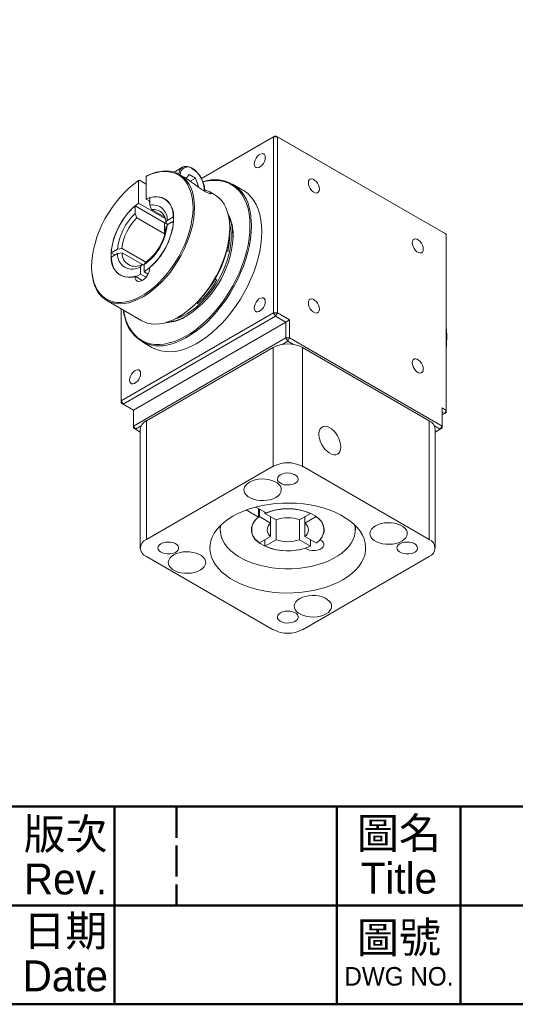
# Model space of a CAD drawing. Header units: millimetres. Extents: x 2723 to 3130, y 721 to 1006.
# Tile 5 of 7: x 3010 to 3068, y 721 to 835. Entities that reach past the tile are written whole.
import ezdxf

# ---------------------------------------------------------------- set-up
doc = ezdxf.new("R2010")
doc.units = ezdxf.units.MM
doc.linetypes.add('DASHED', pattern=[0.2068, 0.1655, -0.0413])
doc.layers.add('圖框', color=7, linetype='Continuous', lineweight=50)
doc.layers.add('產品', color=7, linetype='Continuous')
doc.styles.add('預設-ISO', font='arial.ttf')

# ---------------------------------------------------------------- blocks, each defined once
blk = doc.blocks.new('標題欄框 下標註')
at = {"layer": '圖框'}
for p, q in [((211.283, 89.91), (211.283, 81.91)), ((229.283, 89.91), (229.283, 73.91)), ((239.283, 89.91), (239.283, 73.91)), ((162.283, 81.91), (287.283, 81.91)), ((211.283, 81.91), (211.283, 73.91))]:
    blk.add_line(p, q, dxfattribs=at)
at = {"layer": '圖框', "linetype": 'DASHED', "ltscale": 15.230104}
blk.add_line((216.283, 89.91), (216.283, 81.91), dxfattribs=at)
at = {"layer": '圖框'}
for points in [[(2.283, 89.91), (287.283, 89.91), (287.283, 273.91), (2.283, 273.91)], [(287.283, 89.91), (2.283, 89.91), (2.283, 73.91), (287.283, 73.91)]]:
    blk.add_lwpolyline(points, close=True, dxfattribs=at)
at = {"layer": '圖框', "color": 7, "attachment_point": 5, "line_spacing_factor": 0.875, "style": '預設-ISO'}
for s, insert, char_height, width in [('\\f新細明體|b0|i0;\\H2.5000;版次\\PRev.', (207.31, 85.856), 2.5, 7.99882), ('\\f新細明體|b0|i0;\\H2.5000;圖名\\PTitle', (234.302, 85.921), 2.5, 10.09163), ('\\f新細明體|b0|i0;\\H2.5000;日期\\PDate', (207.297, 78.017), 2.5, 7.96821), ('\\f新細明體|b0|i0;\\H2.5000;圖號\\P\\f新細明體|b0|i0;\\H1.5000;DWG NO.', (234.297, 77.986), 3.5, 9.97321)]:
    blk.add_mtext(s, dxfattribs=dict(at, insert=insert, char_height=char_height, width=width))
blk = doc.blocks.new('A$C2CAC740A')
at = {"color": 0, "linetype": 'Continuous', "lineweight": 15}
for p, q in [((12.68, 52.5), (21.23, 57.43)), ((21.02, 57.31), (12.68, 52.5)), ((21.02, 57.31), (21.23, 57.43)), ((21.02, 36.98), (21.02, 57.31)), ((21.45, 57.31), (21.02, 57.31)), ((21.45, 57.31), (21.23, 57.43)), ((21.23, 57.43), (40.75, 46.17)), ((40.96, 46.05), (21.45, 57.31)), ((21.45, 57.31), (21.45, 36.98)), ((10.49, 53.78), (9.53, 53.23)), ((6.28, 52.73), (6.36, 52.78)), ((6.28, 50.12), (6.28, 52.73)), ((10.7, 52.64), (10.14, 52.96)), ((11.26, 52.96), (10.93, 52.49)), ((11.99, 52.53), (11.26, 52.96)), ((11.39, 52.18), (11.99, 52.53)), ((12.36, 51.58), (11.99, 52.53)), ((5.52, 52.29), (5.43, 52.24)), ((5.43, 52.24), (5.43, 49.63)), ((5.52, 52.29), (6.28, 51.84)), ((12.27, 51.53), (12.36, 51.58)), ((12.31, 51.51), (12.36, 51.58)), ((17.47, 51.16), (16.28, 51.84)), ((6.28, 50.12), (6.73, 49.86)), ((6.73, 49.41), (6.73, 50.28)), ((14.21, 50.61), (13.65, 50.94)), ((8.43, 47.36), (5.03, 49.32)), ((5.03, 49.32), (5.03, 48.45)), ((5.43, 49.63), (8.49, 47.86)), ((6.73, 49.6), (6.63, 49.91)), ((6.73, 49.68), (6.67, 49.89)), ((6.92, 48.89), (6.73, 49.41)), ((8.44, 48.02), (6.92, 48.89)), ((5.03, 48.45), (5.22, 47.93)), ((8.43, 46.09), (5.22, 47.93)), ((9.45, 48.06), (8.72, 47.64)), ((8.43, 46.09), (8.43, 47.36)), ((8.72, 47.64), (8.58, 47.34)), ((8.82, 47.2), (8.58, 47.34)), ((8.58, 46.85), (8.72, 47.15)), ((8.72, 47.15), (9.45, 47.57)), ((15.95, 46.67), (15.95, 46.77)), ((16.3, 45.86), (16.29, 45.64)), ((16.33, 45.91), (16.33, 45.68)), ((40.96, 46.05), (40.75, 46.17)), ((40.96, 25.71), (40.96, 46.05)), ((3.51, 44.41), (2.99, 44.33)), ((6.26, 42.82), (3.51, 44.41)), ((2.99, 44.33), (2.25, 43.9)), ((2.68, 43.66), (2.25, 43.9)), ((2.25, 43.41), (2.99, 43.84)), ((2.99, 43.84), (3.51, 43.92)), ((6.07, 42.44), (3.51, 43.92)), ((15.57, 44.04), (15.74, 44.08)), ((0, 42.36), (0, 42.26)), ((5.83, 42.58), (5.64, 42.3)), ((5.64, 42.3), (5.64, 41.46)), ((6.07, 42.44), (5.83, 42.58)), ((6.07, 42.55), (6.26, 42.82)), ((6.07, 41.7), (6.07, 42.55)), ((5.85, 40.71), (5.01, 41.2)), ((6.28, 41.09), (5.64, 41.46)), ((6.51, 41.45), (6.07, 41.7)), ((14.46, 40.77), (14.24, 40.9)), ((1.74, 38.41), (5.81, 36.06)), ((12.18, 38.18), (12.23, 38)), ((12.21, 38.21), (12.26, 38.03)), ((3.42, 37.45), (3.42, 26.82)), ((3.42, 26.82), (21.02, 36.98)), ((21.23, 36.61), (3.63, 26.45)), ((10.01, 36.48), (10.1, 36.53)), ((21.23, 36.61), (21.02, 36.98)), ((21.45, 36.98), (21.02, 36.98)), ((21.23, 36.61), (21.45, 36.98)), ((22.44, 35.91), (21.23, 36.61)), ((21.45, 36.98), (22.87, 36.16)), ((22.44, 35.91), (4.84, 25.75)), ((22.87, 36.16), (22.44, 35.91)), ((22.44, 34.08), (22.44, 35.91)), ((22.87, 36.16), (22.87, 34.08)), ((4.84, 23.91), (22.44, 34.08)), ((5.78, 33.66), (6.97, 32.97)), ((6.32, 24.53), (20.96, 32.98)), ((20.96, 19.26), (20.96, 32.98)), ((22.66, 33.71), (21.99, 33.33)), ((22.66, 33.71), (22.44, 34.08)), ((22.87, 34.08), (22.44, 34.08)), ((22.66, 33.71), (22.87, 34.08)), ((23.32, 33.33), (22.66, 33.71)), ((22.87, 34.08), (40.47, 23.91)), ((24.35, 32.98), (24.35, 19.26)), ((24.35, 32.98), (38.99, 24.53)), ((3.63, 26.45), (3.42, 26.82)), ((3.42, 26.82), (3.42, 26.57)), ((3.63, 26.45), (3.42, 26.57)), ((3.63, 26.45), (4.84, 25.75)), ((4.84, 25.75), (4.84, 23.91)), ((40.47, 26), (40.96, 25.71)), ((40.47, 23.91), (40.47, 26)), ((40.75, 25.35), (40.47, 25.51)), ((40.47, 25.19), (40.75, 25.35)), ((40.75, 25.35), (40.96, 25.71)), ((40.96, 25.47), (40.75, 25.35)), ((40.96, 25.47), (40.96, 25.71)), ((5.05, 23.55), (4.84, 23.91)), ((4.84, 23.67), (4.84, 23.91)), ((5.71, 23.93), (5.05, 23.55)), ((6.32, 24.53), (6.32, 10.81)), ((38.99, 10.81), (38.99, 24.53)), ((40.26, 23.55), (39.6, 23.93)), ((40.26, 23.55), (40.47, 23.91)), ((40.47, 23.67), (40.47, 23.91)), ((4.84, 23.67), (5.05, 23.55)), ((5.05, 23.55), (5.62, 23.22)), ((5.62, 23.55), (5.62, 9.83)), ((39.69, 9.83), (39.69, 23.55)), ((39.69, 23.22), (40.26, 23.55)), ((40.47, 23.67), (40.26, 23.55)), ((6.32, 10.81), (20.96, 19.26)), ((24.35, 19.26), (38.99, 10.81)), ((19.29, 13.39), (17.85, 14.22)), ((18.95, 14.56), (20.14, 13.88)), ((19.29, 13.39), (19.29, 14.37)), ((19.38, 13.46), (19.38, 14.31)), ((20.02, 13.82), (20.02, 13.95)), ((20.02, 13.82), (21.31, 13.08)), ((25.29, 13.82), (24, 13.08)), ((19.38, 13.46), (20.67, 12.71)), ((20.67, 12.71), (20.67, 13.45)), ((20.67, 12.71), (20.67, 11.16)), ((21.31, 13.08), (21.31, 10.79)), ((24, 13.08), (24, 10.79)), ((25.93, 13.46), (24.64, 12.71)), ((24.64, 12.71), (24.64, 13.45)), ((24.64, 12.71), (24.64, 11.16)), ((14.86, 12.42), (14.86, 11.93)), ((30.46, 11.93), (30.46, 12.42)), ((20.67, 11.16), (19.38, 10.41)), ((21.31, 10.79), (20.02, 10.05)), ((20.02, 10.78), (20.02, 10.05)), ((24, 10.79), (25.29, 10.05)), ((24.64, 11.16), (25.93, 10.41)), ((25.29, 10.78), (25.29, 10.05)), ((20.96, 0.4), (6.32, 8.85)), ((38.99, 8.85), (24.35, 0.4))]:
    blk.add_line(p, q, dxfattribs=at)
at = {"color": 0, "linetype": 'Continuous', "lineweight": 15, "flags": 128}
for points in [[(20.06, 54.9), (20.03, 55.09), (19.95, 55.24), (19.84, 55.33), (19.68, 55.36), (19.51, 55.31), (19.33, 55.21), (19.15, 55.05), (19, 54.85), (18.88, 54.62), (18.81, 54.39), (18.78, 54.17), (18.81, 53.98), (18.88, 53.83), (19, 53.74), (19.15, 53.71), (19.33, 53.76), (19.51, 53.86), (19.68, 54.02), (19.84, 54.22), (19.95, 54.45), (20.03, 54.68), (20.06, 54.9)], [(10.49, 53.78), (10.52, 53.79), (10.53, 53.8)], [(6.36, 52.78), (6.91, 53.02), (7.45, 53.2), (7.98, 53.31), (8.49, 53.36), (8.98, 53.34), (9.44, 53.25), (9.87, 53.1), (10.27, 52.89), (10.62, 52.61), (10.94, 52.27), (11.22, 51.88), (11.45, 51.43), (11.63, 50.94), (11.76, 50.39), (11.85, 49.81), (11.88, 49.19), (11.86, 48.54), (11.79, 47.87), (11.67, 47.18), (11.5, 46.47), (11.28, 45.76), (11.01, 45.05), (10.7, 44.34), (10.35, 43.64), (9.96, 42.97), (9.54, 42.31), (9.09, 41.69), (8.6, 41.1), (8.1, 40.55), (7.58, 40.04), (7.04, 39.58), (6.49, 39.18), (5.94, 38.83), (5.39, 38.54), (4.84, 38.31), (4.3, 38.15), (3.78, 38.05), (3.28, 38.02), (2.79, 38.06), (2.34, 38.16), (1.92, 38.32), (1.53, 38.55), (1.18, 38.84), (0.87, 39.19), (0.6, 39.6), (0.38, 40.06), (0.21, 40.56), (0.09, 41.12), (0.02, 41.71), (0, 42.26)], [(5.43, 52.24), (4.88, 51.84), (4.34, 51.4), (3.82, 50.9), (3.31, 50.35), (2.82, 49.77), (2.36, 49.15), (1.93, 48.5), (1.54, 47.82), (1.19, 47.13), (0.88, 46.42), (0.61, 45.71), (0.39, 44.99), (0.21, 44.29), (0.09, 43.6), (0.02, 42.92), (0, 42.27), (0.03, 41.65), (0.12, 41.07), (0.25, 40.53), (0.44, 40.04), (0.67, 39.6), (0.96, 39.21), (1.28, 38.88), (1.64, 38.61), (2.05, 38.4), (2.48, 38.26), (2.95, 38.19), (3.44, 38.18), (3.95, 38.25), (4.49, 38.37), (5.03, 38.57), (5.58, 38.83), (6.13, 39.14), (6.68, 39.52), (7.22, 39.96), (7.75, 40.44), (8.27, 40.97), (8.76, 41.55), (9.23, 42.16), (9.66, 42.8), (10.07, 43.47), (10.43, 44.16), (10.75, 44.87), (11.03, 45.58), (11.27, 46.29), (11.46, 47), (11.59, 47.7), (11.68, 48.38), (11.71, 49.03), (11.69, 49.66), (11.62, 50.25), (11.5, 50.8), (11.32, 51.31), (11.1, 51.77), (10.83, 52.17), (10.52, 52.51), (10.17, 52.8), (9.77, 53.02), (9.35, 53.18), (8.89, 53.27), (8.4, 53.3), (7.89, 53.25), (7.37, 53.14), (6.83, 52.97), (6.28, 52.73)], [(26.31, 51.27), (26.28, 51.49), (26.21, 51.72), (26.09, 51.95), (25.94, 52.15), (25.76, 52.31), (25.58, 52.42), (25.41, 52.46), (25.25, 52.43), (25.14, 52.34), (25.06, 52.2), (25.03, 52), (25.06, 51.78), (25.14, 51.55), (25.25, 51.32), (25.41, 51.12), (25.58, 50.96), (25.76, 50.86), (25.94, 50.81), (26.09, 50.84), (26.21, 50.93), (26.28, 51.08), (26.31, 51.27)], [(18.29, 47.04), (18.26, 47.73), (18.18, 48.39), (18.06, 49.01), (17.88, 49.59), (17.65, 50.12), (17.38, 50.6), (17.06, 51.02), (16.7, 51.38), (16.3, 51.69), (15.86, 51.93), (15.38, 52.11), (14.88, 52.23), (14.35, 52.27), (13.79, 52.25), (13.21, 52.17), (12.88, 52.09)], [(19.64, 46.35), (19.62, 47.05), (19.54, 47.72), (19.41, 48.35), (19.23, 48.93), (19, 49.47), (18.73, 49.95), (18.4, 50.38), (18.04, 50.75), (17.63, 51.06), (17.47, 51.16)], [(5.81, 36.06), (5.99, 35.97), (6.41, 35.8), (6.87, 35.7), (7.35, 35.67), (7.85, 35.7), (8.38, 35.8), (8.91, 35.96), (9.46, 36.19), (10.01, 36.48), (10.56, 36.83), (11.11, 37.23), (11.65, 37.69), (12.17, 38.2), (12.68, 38.75), (13.16, 39.34), (13.61, 39.96), (14.04, 40.62), (14.42, 41.29), (14.78, 41.99), (15.08, 42.7), (15.35, 43.41), (15.57, 44.12), (15.74, 44.83), (15.86, 45.52), (15.93, 46.19), (15.95, 46.84), (15.92, 47.46), (15.84, 48.04), (15.7, 48.58), (15.52, 49.08), (15.29, 49.53), (15.02, 49.92), (14.7, 50.26), (14.34, 50.54), (14.21, 50.61)], [(6.7, 42.18), (7.12, 42.57), (7.52, 43), (7.89, 43.48), (8.24, 43.99), (8.55, 44.52), (8.82, 45.08), (9.04, 45.64), (9.22, 46.2), (9.36, 46.76), (9.43, 47.3), (9.46, 47.82), (9.43, 48.3), (9.36, 48.76), (9.23, 49.16), (9.05, 49.52), (8.82, 49.82), (8.55, 50.06), (8.24, 50.24), (7.9, 50.35), (7.52, 50.39), (7.13, 50.37), (6.71, 50.28), (6.28, 50.12)], [(5.43, 49.63), (5, 49.29), (4.58, 48.9), (4.19, 48.47), (3.81, 47.99), (3.47, 47.48), (3.16, 46.95), (2.89, 46.39), (2.66, 45.83), (2.48, 45.27), (2.35, 44.71), (2.27, 44.17), (2.25, 43.65), (2.28, 43.17), (2.35, 42.72), (2.49, 42.31), (2.67, 41.95), (2.89, 41.65), (3.16, 41.41), (3.47, 41.24), (3.82, 41.13), (4.19, 41.08), (4.59, 41.11), (5.01, 41.2)], [(16.03, 47.69), (15.93, 47.92), (15.81, 48.15)], [(18.46, 47.04), (18.43, 46.3), (18.35, 45.55), (18.22, 44.77), (18.04, 43.98), (17.81, 43.18), (17.54, 42.38), (17.21, 41.58), (16.85, 40.78), (16.44, 40.01), (16, 39.25), (15.52, 38.51), (15.01, 37.81), (14.47, 37.14), (13.91, 36.51), (13.33, 35.92), (12.73, 35.38), (12.12, 34.89), (11.5, 34.46), (10.88, 34.09), (10.25, 33.78), (9.64, 33.53), (9.13, 33.36)], [(9.57, 36.24), (10.05, 36.39), (10.56, 36.62), (11.08, 36.9), (11.59, 37.24), (12.1, 37.64), (12.59, 38.08), (13.07, 38.58), (13.53, 39.12), (13.97, 39.69), (14.37, 40.29), (14.74, 40.92), (15.07, 41.57), (15.36, 42.23), (15.61, 42.9), (15.81, 43.56), (15.96, 44.22), (16.06, 44.86), (16.12, 45.49), (16.12, 46.08), (16.06, 46.64), (15.96, 47.17), (15.94, 47.27)], [(18.2, 45.67), (18.26, 46.31), (18.29, 47.04)], [(6.97, 32.97), (7.02, 32.94), (7.49, 32.73), (7.98, 32.58), (8.51, 32.5), (9.06, 32.48), (9.63, 32.53), (10.22, 32.65), (10.83, 32.84), (11.44, 33.09), (12.06, 33.4), (12.69, 33.78), (13.3, 34.21), (13.91, 34.7), (14.51, 35.23), (15.1, 35.82), (15.66, 36.45), (16.2, 37.12), (16.71, 37.83), (17.19, 38.56), (17.63, 39.32), (18.04, 40.1), (18.4, 40.89), (18.73, 41.69), (19, 42.49), (19.23, 43.29), (19.41, 44.08), (19.54, 44.86), (19.62, 45.62), (19.64, 46.35)], [(9.93, 33.82), (10.18, 33.93), (10.79, 34.24), (11.41, 34.61), (12.02, 35.03), (12.62, 35.51), (13.21, 36.05), (13.79, 36.63), (14.35, 37.25), (14.88, 37.91), (15.38, 38.61), (15.86, 39.34), (16.3, 40.09), (16.7, 40.85), (17.06, 41.64), (17.38, 42.43), (17.65, 43.22), (17.88, 44.01), (18.06, 44.8), (18.18, 45.56), (18.2, 45.67)], [(38.31, 44.34), (38.28, 44.56), (38.21, 44.8), (38.09, 45.02), (37.94, 45.22), (37.76, 45.38), (37.58, 45.49), (37.41, 45.53), (37.25, 45.5), (37.14, 45.41), (37.06, 45.27), (37.03, 45.08), (37.06, 44.85), (37.14, 44.62), (37.25, 44.39), (37.41, 44.19), (37.58, 44.03), (37.76, 43.93), (37.94, 43.89), (38.09, 43.91), (38.21, 44), (38.28, 44.15), (38.31, 44.34)], [(5.01, 41.2), (5.04, 40.96), (5.12, 40.78), (5.25, 40.65), (5.43, 40.6), (5.64, 40.62), (5.85, 40.71), (6.07, 40.87), (6.28, 41.09), (6.45, 41.34), (6.59, 41.62), (6.67, 41.91), (6.7, 42.18)], [(20.06, 38.27), (20.03, 38.47), (19.95, 38.61), (19.84, 38.7), (19.68, 38.73), (19.51, 38.69), (19.33, 38.58), (19.15, 38.42), (19, 38.22), (18.88, 37.99), (18.81, 37.76), (18.78, 37.54), (18.81, 37.35), (18.88, 37.2), (19, 37.11), (19.15, 37.09), (19.33, 37.13), (19.51, 37.23), (19.68, 37.39), (19.84, 37.59), (19.95, 37.82), (20.03, 38.05), (20.06, 38.27)], [(26.31, 37.41), (26.28, 37.63), (26.21, 37.87), (26.09, 38.09), (25.94, 38.29), (25.76, 38.45), (25.58, 38.56), (25.41, 38.6), (25.25, 38.57), (25.14, 38.49), (25.06, 38.34), (25.03, 38.15), (25.06, 37.92), (25.14, 37.69), (25.25, 37.46), (25.41, 37.26), (25.58, 37.1), (25.76, 37), (25.94, 36.96), (26.09, 36.98), (26.21, 37.07), (26.28, 37.22), (26.31, 37.41)], [(3.7, 37.28), (3.77, 36.89), (3.92, 36.29), (4.12, 35.74), (4.37, 35.24), (4.67, 34.78), (5.01, 34.39), (5.39, 34.05), (5.81, 33.78), (6.27, 33.57), (6.76, 33.42), (7.28, 33.34), (7.82, 33.33), (8.39, 33.38), (8.97, 33.5), (9.57, 33.68), (9.93, 33.82)], [(8.74, 35.9), (9, 35.92), (9.2, 35.95)], [(40.96, 33.61), (40.98, 34.28), (40.96, 34.92)], [(38.31, 30.48), (38.28, 30.71), (38.21, 30.94), (38.09, 31.17), (37.94, 31.37), (37.76, 31.53), (37.58, 31.63), (37.41, 31.67), (37.25, 31.65), (37.14, 31.56), (37.06, 31.41), (37.03, 31.22), (37.06, 31), (37.14, 30.76), (37.25, 30.54), (37.41, 30.34), (37.58, 30.18), (37.76, 30.07), (37.94, 30.03), (38.09, 30.06), (38.21, 30.15), (38.28, 30.29), (38.31, 30.48)], [(5.66, 29.96), (5.63, 30.15), (5.55, 30.3), (5.44, 30.39), (5.28, 30.41), (5.11, 30.37), (4.93, 30.27), (4.75, 30.11), (4.6, 29.91), (4.48, 29.68), (4.41, 29.45), (4.38, 29.23), (4.41, 29.03), (4.48, 28.89), (4.6, 28.8), (4.75, 28.77), (4.93, 28.81), (5.11, 28.92), (5.28, 29.08), (5.44, 29.28), (5.55, 29.51), (5.63, 29.74), (5.66, 29.96)], [(28.79, 21.5), (28.76, 21.81), (28.68, 22.14), (28.56, 22.47), (28.39, 22.79), (28.19, 23.09), (27.96, 23.36), (27.71, 23.58), (27.45, 23.74), (27.19, 23.84), (26.95, 23.88), (26.73, 23.85), (26.55, 23.75), (26.4, 23.59), (26.3, 23.38), (26.25, 23.11), (26.25, 22.82), (26.3, 22.5), (26.4, 22.16), (26.55, 21.83), (26.73, 21.52), (26.95, 21.24), (27.19, 21), (27.45, 20.8), (27.71, 20.67), (27.96, 20.6), (28.19, 20.6), (28.39, 20.66), (28.56, 20.79), (28.68, 20.98), (28.76, 21.22), (28.79, 21.5)], [(21.81, 18.28), (21.62, 18.15), (21.5, 17.99), (21.46, 17.82), (21.48, 17.64), (21.59, 17.48), (21.76, 17.34), (21.98, 17.22), (22.25, 17.14), (22.54, 17.11), (22.84, 17.11), (23.13, 17.16), (23.39, 17.25), (23.6, 17.37), (23.76, 17.52), (23.84, 17.69), (23.85, 17.86), (23.78, 18.03), (23.65, 18.18), (23.45, 18.31), (23.2, 18.41), (22.92, 18.47), (22.62, 18.49), (22.32, 18.46), (22.04, 18.39), (21.81, 18.28)], [(18.23, 17.43), (17.97, 17.25), (17.78, 17.05), (17.65, 16.84), (17.59, 16.61), (17.61, 16.38), (17.7, 16.15), (17.87, 15.94), (18.09, 15.75), (18.37, 15.59), (18.7, 15.46), (19.07, 15.37), (19.45, 15.31), (19.85, 15.3), (20.25, 15.34), (20.63, 15.41), (20.97, 15.52), (21.28, 15.67), (21.53, 15.85), (21.73, 16.05), (21.86, 16.26), (21.91, 16.49), (21.89, 16.72), (21.8, 16.95), (21.64, 17.16), (21.41, 17.35), (21.13, 17.51), (20.8, 17.64), (20.44, 17.73), (20.05, 17.78), (19.65, 17.8), (19.26, 17.76), (18.88, 17.69), (18.53, 17.58), (18.23, 17.43)], [(16.29, 13.5), (15.75, 13.16), (15.26, 12.79), (14.83, 12.39), (14.46, 11.98), (14.16, 11.54), (13.93, 11.1), (13.77, 10.64), (13.68, 10.18), (13.66, 9.71), (13.71, 9.25), (13.84, 8.79), (14.04, 8.33), (14.3, 7.89), (14.64, 7.47), (15.04, 7.06), (15.5, 6.68), (16.01, 6.32), (16.58, 5.99), (17.2, 5.69), (17.87, 5.43), (18.57, 5.2), (19.31, 5.01), (20.07, 4.85), (20.85, 4.74), (21.65, 4.67), (22.45, 4.63), (23.26, 4.64), (24.06, 4.7), (24.85, 4.79), (25.63, 4.92), (26.38, 5.1), (27.1, 5.31), (27.78, 5.56), (28.42, 5.84), (29.02, 6.15), (29.56, 6.5), (30.05, 6.87), (30.48, 7.26), (30.85, 7.68), (31.15, 8.11), (31.38, 8.56), (31.54, 9.02), (31.64, 9.48), (31.65, 9.94), (31.6, 10.41), (31.47, 10.87), (31.28, 11.32), (31.01, 11.76), (30.67, 12.19), (30.28, 12.59), (29.82, 12.98), (29.3, 13.33), (28.73, 13.66), (28.11, 13.96), (27.44, 14.23), (26.74, 14.46), (26.01, 14.65), (25.24, 14.8), (24.46, 14.92), (23.66, 14.99), (22.86, 15.02), (22.05, 15.01), (21.25, 14.96), (20.46, 14.87), (19.68, 14.73), (18.93, 14.56), (18.21, 14.35), (17.53, 14.1), (16.89, 13.82), (16.29, 13.5)], [(26.34, 10.78), (26.58, 11.07), (26.75, 11.39), (26.84, 11.71), (26.85, 12.04), (26.79, 12.37), (26.65, 12.69), (26.44, 12.99), (26.16, 13.28), (25.81, 13.54), (25.41, 13.77), (24.95, 13.97), (24.45, 14.13), (23.92, 14.25), (23.37, 14.32), (22.81, 14.36), (22.24, 14.35), (21.68, 14.29), (21.13, 14.19), (20.62, 14.06), (20.14, 13.88)], [(19.29, 13.39), (18.98, 13.11), (18.74, 12.81), (18.57, 12.5), (18.48, 12.18), (18.46, 11.85), (18.52, 11.52), (18.65, 11.2), (18.86, 10.9), (19.14, 10.61), (19.48, 10.35), (19.88, 10.11), (20.33, 9.91), (20.83, 9.75), (21.36, 9.63), (21.91, 9.55), (22.47, 9.51), (23.04, 9.52), (23.6, 9.57), (24.15, 9.67), (24.66, 9.81)], [(32.77, 12.39), (32.52, 12.21), (32.32, 12.01), (32.2, 11.79), (32.14, 11.56), (32.16, 11.33), (32.25, 11.11), (32.41, 10.9), (32.64, 10.71), (32.92, 10.54), (33.25, 10.41), (33.61, 10.32), (34, 10.27), (34.4, 10.26), (34.79, 10.29), (35.17, 10.36), (35.52, 10.48), (35.83, 10.62), (36.08, 10.8), (36.28, 11), (36.4, 11.22), (36.46, 11.45), (36.44, 11.68), (36.35, 11.9), (36.19, 12.11), (35.96, 12.3), (35.68, 12.46), (35.35, 12.59), (34.99, 12.69), (34.6, 12.74), (34.2, 12.75), (33.8, 12.72), (33.43, 12.64), (33.08, 12.53), (32.77, 12.39)], [(14.91, 12.48), (14.86, 12.06), (14.87, 11.62), (14.96, 11.19), (15.13, 10.76), (15.36, 10.34), (15.66, 9.94), (16.03, 9.56), (16.46, 9.2), (16.95, 8.86), (17.5, 8.56), (18.09, 8.28), (18.73, 8.05), (19.4, 7.84), (20.1, 7.68), (20.83, 7.56), (21.58, 7.48), (22.33, 7.44), (23.09, 7.44), (23.84, 7.48), (24.59, 7.57), (25.31, 7.7), (26.01, 7.87), (26.68, 8.08), (27.31, 8.32), (27.9, 8.6), (28.43, 8.91), (28.91, 9.25), (29.34, 9.61), (29.7, 10), (29.99, 10.4), (30.21, 10.82), (30.36, 11.25), (30.44, 11.68), (30.45, 12.12), (30.4, 12.48)], [(8.01, 10.32), (7.82, 10.18), (7.7, 10.02), (7.66, 9.85), (7.68, 9.68), (7.79, 9.51), (7.96, 9.37), (8.18, 9.26), (8.45, 9.18), (8.74, 9.14), (9.04, 9.14), (9.33, 9.19), (9.59, 9.28), (9.8, 9.4), (9.96, 9.55), (10.04, 9.72), (10.05, 9.89), (9.98, 10.06), (9.85, 10.22), (9.65, 10.35), (9.4, 10.45), (9.12, 10.5), (8.82, 10.52), (8.52, 10.49), (8.24, 10.42), (8.01, 10.32)], [(26.34, 10.78), (26.57, 10.65), (26.73, 10.49), (26.81, 10.32), (26.82, 10.13), (26.74, 9.96), (26.58, 9.8), (26.36, 9.67), (26.08, 9.58), (25.78, 9.53), (25.46, 9.53), (25.16, 9.58), (24.89, 9.68), (24.66, 9.81)], [(35.61, 10.32), (35.42, 10.18), (35.3, 10.02), (35.26, 9.85), (35.28, 9.68), (35.39, 9.51), (35.56, 9.37), (35.78, 9.26), (36.05, 9.18), (36.34, 9.14), (36.64, 9.14), (36.93, 9.19), (37.19, 9.28), (37.4, 9.4), (37.56, 9.55), (37.64, 9.72), (37.65, 9.89), (37.58, 10.06), (37.45, 10.22), (37.25, 10.35), (37, 10.45), (36.72, 10.5), (36.42, 10.52), (36.12, 10.49), (35.84, 10.42), (35.61, 10.32)], [(9.48, 9.03), (9.23, 8.86), (9.04, 8.66), (8.91, 8.44), (8.85, 8.21), (8.87, 7.98), (8.96, 7.76), (9.13, 7.55), (9.35, 7.36), (9.63, 7.19), (9.96, 7.06), (10.33, 6.97), (10.71, 6.92), (11.11, 6.91), (11.51, 6.94), (11.88, 7.01), (12.23, 7.12), (12.54, 7.27), (12.79, 7.45), (12.99, 7.65), (13.11, 7.87), (13.17, 8.09), (13.15, 8.32), (13.06, 8.55), (12.9, 8.76), (12.67, 8.95), (12.39, 9.11), (12.06, 9.24), (11.7, 9.33), (11.31, 9.39), (10.91, 9.4), (10.52, 9.37), (10.14, 9.29), (9.79, 9.18), (9.48, 9.03)], [(24.03, 3.99), (23.78, 3.81), (23.58, 3.61), (23.46, 3.39), (23.4, 3.16), (23.42, 2.93), (23.51, 2.71), (23.67, 2.5), (23.9, 2.31), (24.18, 2.15), (24.51, 2.02), (24.87, 1.92), (25.26, 1.87), (25.66, 1.86), (26.05, 1.89), (26.43, 1.97), (26.78, 2.08), (27.09, 2.22), (27.34, 2.4), (27.53, 2.6), (27.66, 2.82), (27.72, 3.05), (27.7, 3.28), (27.61, 3.5), (27.45, 3.71), (27.22, 3.9), (26.94, 4.07), (26.61, 4.2), (26.25, 4.29), (25.86, 4.34), (25.46, 4.35), (25.06, 4.32), (24.69, 4.25), (24.34, 4.14), (24.03, 3.99)], [(21.81, 2.35), (21.62, 2.21), (21.5, 2.05), (21.46, 1.88), (21.48, 1.71), (21.59, 1.55), (21.76, 1.4), (21.98, 1.29), (22.25, 1.21), (22.54, 1.17), (22.84, 1.18), (23.13, 1.23), (23.39, 1.31), (23.6, 1.44), (23.76, 1.59), (23.84, 1.75), (23.85, 1.93), (23.78, 2.1), (23.65, 2.25), (23.45, 2.38), (23.2, 2.48), (22.92, 2.54), (22.62, 2.55), (22.32, 2.53), (22.04, 2.46), (21.81, 2.35)]]:
    blk.add_lwpolyline(points, dxfattribs=at)
at = {"color": 0, "linetype": 'Continuous', "lineweight": 15}
for centre, radius, start, end in [((11.04, 52.97), 0.977, 124.319, 178.0284), ((11.08, 52.97), 0.853, 50.1575, 183.8758), ((10.05, 51.11), 2.96, 358.666, 58.001), ((14.22, 48.26), 4.09, 8.5023, 108.1382), ((7.36, 48.27), 2.11, 354.2131, 107.4217), ((10.28, 43.2), 8.06, 130.66, 175.0166), ((7.08, 47.79), 1.65, 354.7834, 102.0931), ((7.13, 47.45), 1.46, 355.5923, 98.1933), ((9.44, 43.69), 6.48, 132.8138, 174.3597), ((9.23, 43.81), 5.76, 134.1648, 173.9903), ((11.41, 46.06), 4.93, 358.2441, 27.8238), ((10.24, 47.1), 8.21, 359.5804, 12.4165), ((1.51, 48.25), 7.97, 304.8558, 355.1442), ((2.4, 47.73), 6.35, 305.2604, 354.7396), ((2.96, 47.41), 5.65, 305.6905, 354.3095), ((3.33, 47.19), 12.63, 302.3884, 357.617), ((4.81, 46.38), 11.54, 299.5519, 356.5123), ((8.23, 45.68), 7.68, 347.9723, 1.0492), ((4.41, 43.23), 2.16, 175.0763, 304.9129), ((4.7, 43.74), 1.72, 176.9244, 303.0649), ((5.02, 43.85), 1.51, 177.3355, 302.6537), ((4.72, 46.32), 11.2, 312.0861, 330.3248), ((7.84, 37.24), 4.08, 188.5333, 288.4361), ((8.41, 40.46), 4.62, 271.6061, 296.921), ((22.66, 29.72), 3.67, 62.4805, 117.5195), ((6.82, 23.43), 1.21, 114.3332, 174.3466), ((38.52, 23.45), 1.17, 4.7823, 66.5379), ((22.66, 16), 3.67, 62.4805, 117.5195), ((22.66, 7.75), 6.62, 66.5398, 113.4602), ((20.24, 11.93), 1.75, 119.3877, 240.6123), ((21.22, 11.93), 0.951, 125.0815, 234.9185), ((22.66, 9.44), 3.88, 69.6555, 110.3445), ((24.09, 11.93), 0.951, 305.0815, 54.9185), ((25.07, 11.93), 1.75, 299.3877, 60.6123), ((6.7, 9.83), 1.05, 111.3126, 248.6874), ((22.66, 14.43), 3.88, 249.6555, 290.3445), ((38.61, 9.83), 1.05, 291.3126, 68.6874), ((22.66, 16.12), 6.62, 246.5398, 293.4602), ((22.66, 3.66), 3.67, 242.4805, 297.5195)]:
    blk.add_arc(centre, radius, start, end, dxfattribs=at)
for points, knots in [([(11.6, 53.68), (11.55, 53.71), (11.42, 53.78), (11.19, 53.86), (10.93, 53.9), (10.7, 53.88), (10.58, 53.82), (10.53, 53.79)], [0, 0, 0, 0, 0.125156, 0.362995, 0.600695, 0.835154, 1, 1, 1, 1]), ([(12.6, 52.65), (12.59, 52.67), (12.52, 52.8), (12.36, 53.01), (12.12, 53.28), (11.87, 53.51), (11.69, 53.62), (11.6, 53.68)], [0, 0, 0, 0, 0.0417477, 0.2810362, 0.5205763, 0.760629, 1, 1, 1, 1]), ([(10.7, 52.64), (10.73, 52.62), (10.86, 52.55), (11.11, 52.38), (11.43, 52.15), (11.74, 51.93), (12.07, 51.68), (12.38, 51.46), (12.67, 51.25), (12.93, 51.09), (13.16, 50.96), (13.36, 50.86), (13.53, 50.79), (13.67, 50.75), (13.77, 50.73), (13.83, 50.74), (13.84, 50.78), (13.8, 50.84), (13.68, 50.93), (13.44, 51.05), (13.19, 51.13), (13.05, 51.17)], [0, 0, 0, 0, 0.0156767, 0.0879565, 0.1412573, 0.1959447, 0.2493221, 0.3047627, 0.3509319, 0.3986992, 0.4410494, 0.4846661, 0.5264689, 0.5693993, 0.6129076, 0.657466, 0.7054498, 0.7544464, 0.8268553, 0.9013205, 1, 1, 1, 1]), ([(13.05, 51.02), (13.05, 51.04), (13.07, 51.15), (13.05, 51.38), (13, 51.71), (12.89, 52.05), (12.76, 52.37), (12.65, 52.56), (12.6, 52.65)], [0, 0, 0, 0, 0.032487, 0.232959, 0.433849, 0.634459, 0.834769, 1, 1, 1, 1]), ([(8.43, 47.36), (8.52, 47.3), (8.63, 47.25), (8.77, 47.24), (8.78, 47.23)], [0, 0, 0, 0, 0.9180756, 1, 1, 1, 1]), ([(15.99, 47.72), (16.02, 47.65), (16.1, 47.43), (16.2, 47.03), (16.27, 46.52), (16.3, 46.13), (16.3, 45.9), (16.3, 45.86)], [0, 0, 0, 0, 0.138704, 0.409754, 0.680369, 0.936397, 1, 1, 1, 1]), ([(3.65, 37.31), (3.68, 37.15), (3.7, 36.93), (3.76, 36.73), (3.77, 36.68)], [0, 0, 0, 0, 0.7287121, 1, 1, 1, 1]), ([(10.53, 36.41), (10.43, 36.36), (10.17, 36.23), (9.75, 36.09), (9.39, 35.99), (9.2, 35.97), (9.15, 35.96)], [0, 0, 0, 0, 0.215525, 0.557892, 0.900341, 1, 1, 1, 1]), ([(40.96, 33.14), (40.97, 33.17), (41, 33.43), (41.01, 33.79), (41.02, 34.25), (41.01, 34.69), (41, 35.04), (40.96, 35.25), (40.96, 35.26)], [0, 0, 0, 0, 0.030332, 0.354271, 0.497135, 0.667686, 0.991697, 1, 1, 1, 1])]:
    blk.add_open_spline(points, degree=3, knots=knots, dxfattribs=at)

msp = doc.modelspace()

# ---------------------------------------------------------------- block references
at = {"layer": '圖框', "xscale": 1.426940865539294, "yscale": 1.426940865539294, "zscale": 1.426940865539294}
msp.add_blockref('標題欄框 下標註', (2719.95, 615.38), dxfattribs=at)
at = {"layer": '產品'}
msp.add_blockref('A$C2CAC740A', (3018.79, 763.693), dxfattribs=at)

doc.saveas('drawing.dxf')
